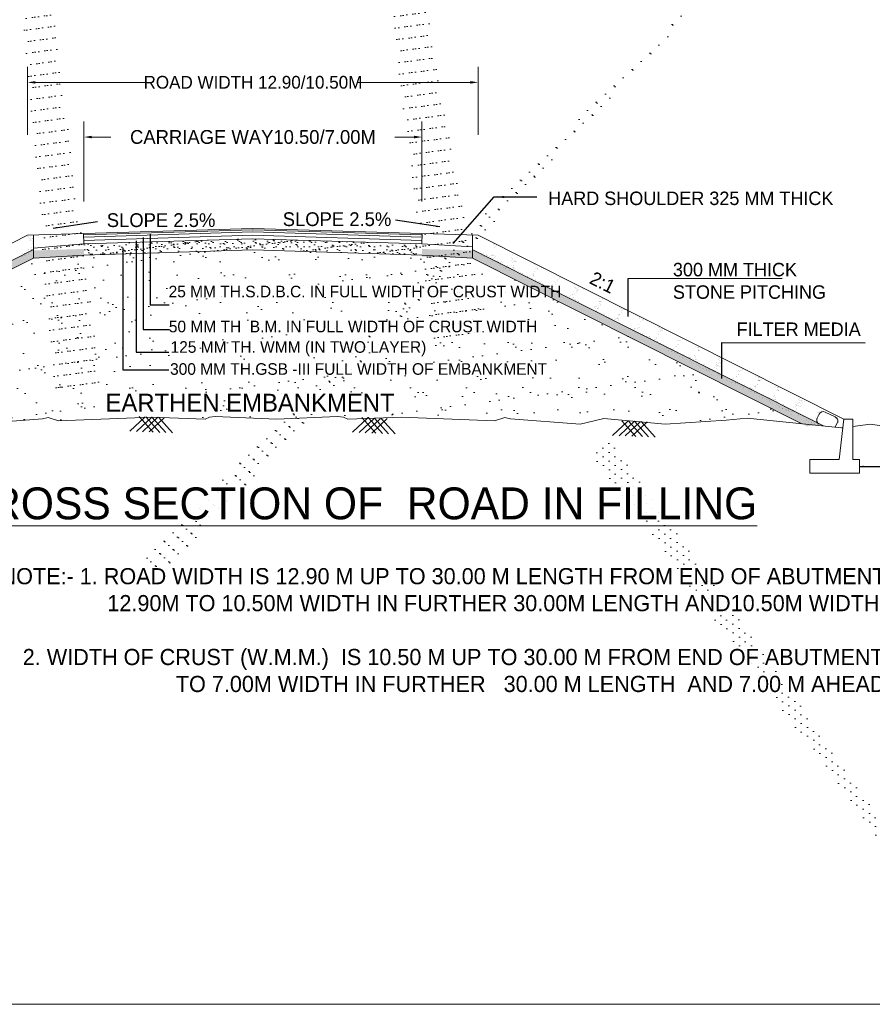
# Model space of a CAD drawing. Header units: millimetres. Extents: x -20950785 to 389010297, y -11535949 to 14056629.
# Tile 79 of 256: x 9732669 to 9786175, y -407810 to -346027. Entities that reach past the tile are written whole.
import ezdxf

# ---------------------------------------------------------------- set-up
doc = ezdxf.new("R2010")
doc.units = ezdxf.units.MM
doc.header["$LTSCALE"] = 60
doc.header["$MEASUREMENT"] = 0
doc.layers.add('CHNGE', color=7, linetype='Continuous')
doc.layers.add('TEXT', color=7, linetype='Continuous')
doc.dimstyles.new('ISO-25--------1', dxfattribs={"dimtxt": 252, "dimasz": 252, "dimexe": 300, "dimexo": 300, "dimgap": 0.02, "dimtad": 0, "dimtih": 1, "dimtoh": 1, "dimdec": 0, "dimlfac": 2, "dimdsep": 46, "dimtxsty": 'Standard', "dimcen": 150, "dimclrd": 1, "dimclre": 1, "dimclrt": 1, "dimadec": 0, "dimazin": 0, "dimtfac": 1, "dimtdec": 0, "dimtmove": 2, "dimatfit": 3, "dimfxl": 300, "dimarcsym": 0})
pattern_1 = [(37.5, (17175445.93, -51661404.1), (-17.8152437, 544.927847), [0, -429.873422, 0, -480.7794852, 0, -459.5686256]), (7.5, (17175445.9, -51661404.1), (500.513137, 798.135254), [0, -231.9053987, 0, -387.4517028, 0, -148.4760175]), (327.5, (17175098.07, -51661404.1), (880.7150124, 1.600445), [0, -141.405731, 0, -509.0606314, 0, -664.6069354]), (317.5, (17175098.1, -51661404.1), (850.16706, 248.21671), [0, -70.7028655, 0, -333.717525, 0, -381.7954735])]
pattern_2 = [(37.5, (16377569875.1, 28133512945.3), (-17.815243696, 544.9278469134), [0, -429.8734220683, 0, -480.779485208, 0, -459.5686255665]), (7.5, (16377569875.1, 28133512945.3), (500.51313723, 798.135254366), [0, -231.9053987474, 0, -387.451702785, 0, -148.4760174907]), (327.5, (16377569527.26, 28133512945.3), (880.7150124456, 1.600445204), [0, -141.4057309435, 0, -509.060631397, 0, -664.6069354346]), (317.5, (16377569527.26, 28133512945.3), (850.167059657, 248.216709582), [0, -70.702865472, 0, -333.717525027, 0, -381.7954735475])]

msp = doc.modelspace()

# ---------------------------------------------------------------- hatches: boundary and pattern name
at = {"linetype": 'Continuous', "lineweight": 9}
h = msp.add_hatch(dxfattribs=at)
h.set_pattern_fill('AR-SAND', scale=282.811462, style=0)
h.set_pattern_definition(pattern_2)
h.paths.add_polyline_path([(9733529.4, -359547.47), (9733529.4, -360990.45), (9736702.05, -360895.27), (9736702.05, -359452.29)])
h = msp.add_hatch(dxfattribs=at)
h.set_pattern_fill('AR-SAND', scale=282.811462, style=0)
h.set_pattern_definition(pattern_2)
h.paths.add_polyline_path([(9757912.91, -359452.29), (9757912.91, -360895.27), (9761085.56, -360990.45), (9761085.56, -359547.47)])
h = msp.add_hatch(dxfattribs=at)
h.set_pattern_fill('AR-SAND', scale=282.811462, style=0)
h.set_pattern_definition(pattern_1)
h.paths.add_polyline_path([(9736702.05, -360091.78), (9736702.05, -360795.64), (9747307.48, -360477.48), (9757912.91, -360795.64), (9757912.91, -360088.61), (9747307.48, -359770.45)])
h = msp.add_hatch(dxfattribs=at)
h.set_pattern_fill('AR-SAND', scale=282.811462, style=0)
h.set_pattern_definition(pattern_1)
h.paths.add_polyline_path([(9733529.4, -360990.45), (9736702.05, -360895.27), (9736702.05, -360414.28), (9733408.57, -360513.08), (9711678.69, -371437.35), (9712540.38, -371542.27)])
h = msp.add_hatch(dxfattribs=at)
h.set_pattern_fill('AR-SAND', scale=1131.245848, style=0)
h.set_pattern_definition([(37.5, (17175446, -51661404.1), (-71.260975, 2179.71139), [0, -1719.49369, 0, -1923.11794, 0, -1838.2745]), (7.5, (17175446, -51661404), (2002.05255, 3192.54102), [0, -927.621595, 0, -1549.80681, 0, -593.90407]), (327.5, (17174054.5, -51661404.1), (3522.86005, 6.40178), [0, -565.622924, 0, -2036.242526, 0, -2658.42774]), (317.5, (17174054.5, -51661404), (3400.66824, 992.86684), [0, -282.81146, 0, -1334.8701, 0, -1527.181894])])
h.paths.add_polyline_path([(9752623.6, -370930.58), (9752995.62, -370970.57), (9753253.57, -371099.35), (9756609.86, -370957.96), (9760101.31, -371095.59), (9760185.94, -371018.27), (9760250.63, -371101.47), (9762470.08, -371188.96), (9763105.62, -370998.59), (9763476.44, -371077.44), (9767835.88, -371399.99), (9769329.75, -371052.17), (9773167.44, -371399.99), (9776451.66, -371184.14), (9776477.89, -371160.17), (9776494.35, -371181.34), (9776997.42, -371148.28), (9778324.54, -371034.05), (9781761.62, -371384.94), (9761085.56, -360990.45), (9757912.91, -360895.27), (9757912.91, -360795.64), (9747307.48, -360477.48), (9736702.05, -360795.64), (9736702.05, -360895.27), (9733529.4, -360990.45), (9712540.38, -371542.27), (9713326.84, -371638.03), (9719243.08, -371034.05), (9720570.19, -371148.28), (9724400.18, -371399.99), (9728237.87, -371052.17), (9729731.74, -371399.99), (9734091.18, -371077.44), (9734461.99, -370998.59), (9735097.54, -371188.96), (9735709.5, -371164.83), (9735743.51, -371133.76), (9735765.94, -371162.61), (9740957.75, -370957.96), (9744314.04, -371099.35), (9744572, -370970.57), (9744944.01, -370930.58), (9748783.81, -371083.62)])
h.paths.add_polyline_path([(9742735.25, -367753.17), (9753071.22, -367753.17), (9753071.22, -368610.57), (9742735.25, -368610.57)], flags=24)
h.paths.add_polyline_path([(9741240.48, -361178.79), (9756044.35, -361178.79), (9756044.35, -362166.28), (9741240.48, -362166.28)], flags=24)
h.paths.add_polyline_path([(9741276.95, -362192.97), (9755339.02, -362192.97), (9755339.02, -363194.74), (9741276.95, -363194.74)], flags=24)
h.paths.add_polyline_path([(9741240.48, -363552.66), (9755024.43, -363552.66), (9755024.43, -364540.15), (9741240.48, -364540.15)], flags=24)
h.paths.add_polyline_path([(9741240.48, -364785.55), (9755431.01, -364785.55), (9755431.01, -365647.03), (9741240.48, -365647.03)], flags=24)
h = msp.add_hatch(dxfattribs=at)
h.set_pattern_fill('AR-SAND', scale=282.811462, style=0)
h.set_pattern_definition([(142.5, (2319169.03, -51661404.1), (17.8152437, 544.927847), [0, -429.873422, 0, -480.7794852, 0, -459.5686256]), (172.5, (2319169, -51661404.1), (-500.513137, 798.135254), [0, -231.9053987, 0, -387.4517028, 0, -148.4760175]), (212.5, (2319516.9, -51661404.1), (-880.7150124, 1.600445), [0, -141.405731, 0, -509.0606314, 0, -664.6069354]), (222.5, (2319516.9, -51661404.1), (-850.16706, 248.21671), [0, -70.7028655, 0, -333.717525, 0, -381.7954735])])
h.paths.add_polyline_path([(9761085.56, -360990.45), (9757912.91, -360895.27), (9757912.91, -360414.28), (9761206.39, -360513.08), (9782936.27, -371437.35), (9782074.58, -371542.27)])

# ---------------------------------------------------------------- linework, layer by layer
at = {"color": 7, "linetype": 'Continuous', "lineweight": 9}
for p, q in [((9733166.91, -353261), (9733166.91, -348977.49)), ((9761448.05, -353261), (9761448.05, -348977.49)), ((9733658.31, -349960.29), (9740794.58, -349960.29)), ((9760956.65, -349960.29), (9753820.38, -349960.29)), ((9736702.05, -357428.53), (9736702.05, -352408.87)), ((9757912.91, -357428.53), (9757912.91, -352408.87)), ((9737193.45, -353391.67), (9738397.02, -353391.67)), ((9757421.51, -353391.67), (9756217.93, -353391.67)), ((9710233.64, -371087.59), (9733166.91, -359558.34)), ((9733166.91, -359558.34), (9747307.48, -359134.12)), ((9733529.4, -360990.45), (9733529.4, -359547.47)), ((9736702.05, -360088.61), (9736682.98, -359452.86)), ((9736698.11, -359533.01), (9747303.54, -359214.85)), ((9736702.05, -359664.39), (9747307.48, -359346.23)), ((9736702.05, -359876.5), (9747307.48, -359558.34)), ((9761448.05, -359558.34), (9747307.48, -359134.12)), ((9747307.48, -359346.23), (9757912.91, -359664.39)), ((9747307.48, -359558.34), (9757912.91, -359876.5)), ((9747311.42, -359214.85), (9757916.85, -359533.01)), ((9757912.91, -360088.61), (9757931.98, -359452.86)), ((9761085.56, -360990.45), (9761085.56, -359547.47)), ((9784381.32, -371087.59), (9761448.05, -359558.34)), ((9733185.08, -359654.44), (9733185.08, -359654.44)), ((9733221.71, -359630.07), (9733221.71, -359630.07)), ((9733239.64, -359699.41), (9733239.64, -359699.41)), ((9733259.41, -359734.03), (9733259.41, -359734.03)), ((9733298.06, -359888.44), (9733298.06, -359888.44)), ((9733322.43, -359616.92), (9733322.43, -359616.92)), ((9733345.69, -359775.23), (9733345.69, -359775.23)), ((9733368.65, -359802.11), (9733368.65, -359802.11)), ((9733436.04, -359861.31), (9733436.04, -359861.31)), ((9733453.12, -359732.33), (9733453.12, -359732.33)), ((9733458.89, -360050.87), (9733458.89, -360050.87)), ((9733477.01, -359928.99), (9733477.01, -359928.99)), ((9733483.26, -359779.35), (9733483.26, -359779.35)), ((9733527.36, -359731.69), (9733527.36, -359731.69)), ((9733529.4, -360368.59), (9736702.05, -360088.61)), ((9733540, -360094.58), (9733540, -360094.58)), ((9736702.05, -360088.61), (9747307.48, -359770.45)), ((9747307.48, -359770.45), (9757912.91, -360088.61)), ((9761085.56, -360283.42), (9757912.91, -360088.61)), ((9761069.16, -359686.47), (9761069.16, -359686.47)), ((9761095.09, -359888.43), (9761095.09, -359888.43)), ((9762420.24, -360068.07), (9762420.24, -360068.07)), ((9762420.38, -360106.32), (9762420.38, -360106.32)), ((9762449.07, -360143.13), (9762449.07, -360143.13)), ((9762536.33, -360107.33), (9762536.33, -360107.33)), ((9711678.69, -371437.35), (9733499.69, -360467.27)), ((9732844.22, -360670.11), (9732844.22, -360670.11)), ((9732958.5, -360697.68), (9732958.5, -360697.68)), ((9733013.06, -360742.66), (9733013.06, -360742.66)), ((9733113.54, -360669.59), (9733113.54, -360669.59)), ((9733139.26, -360539.18), (9733139.26, -360539.18)), ((9733224.97, -360703), (9733224.97, -360703)), ((9733242.98, -360460.17), (9733242.98, -360460.17)), ((9733249.34, -360431.48), (9733249.34, -360431.48)), ((9733317.21, -360459.53), (9733317.21, -360459.53)), ((9733380.03, -360430.15), (9733380.03, -360430.15)), ((9733410.17, -360593.91), (9733410.17, -360593.91)), ((9733419.25, -360444.45), (9733419.25, -360444.45)), ((9733433.16, -360458.51), (9733433.16, -360458.51)), ((9733434.53, -360322.39), (9733434.53, -360322.39)), ((9733442.21, -360471.33), (9733442.21, -360471.33)), ((9733506.24, -360226.68), (9733506.24, -360226.68)), ((9733529.4, -360990.45), (9736702.05, -360795.64)), ((9736702.05, -360795.64), (9747307.48, -360477.48)), ((9747307.48, -360477.48), (9757912.91, -360795.64)), ((9761085.56, -360990.45), (9757912.91, -360795.64)), ((9761063.53, -360430.97), (9761063.53, -360430.97)), ((9761074.08, -360419.36), (9761074.08, -360419.36)), ((9761080.4, -360556.54), (9761080.4, -360556.54)), ((9761089.31, -360284.08), (9761089.31, -360284.08)), ((9761089.6, -360407.09), (9761089.6, -360407.09)), ((9783104.75, -371522.06), (9761115.27, -360467.27)), ((9761656.45, -360697.68), (9761656.45, -360697.68)), ((9761770.74, -360670.11), (9761770.74, -360670.11)), ((9761955.93, -360779.2), (9761955.93, -360779.2)), ((9762279.84, -360798.81), (9762279.84, -360798.81)), ((9762336.69, -360746.31), (9762336.69, -360746.31)), ((9762473.15, -360312.36), (9762473.15, -360312.36)), ((9762546.44, -360271.54), (9762546.44, -360271.54)), ((9762601, -360226.57), (9762601, -360226.57)), ((9762853.91, -360279.47), (9762853.91, -360279.47)), ((9763585.53, -360777.42), (9763585.53, -360777.42)), ((9712540.38, -371542.27), (9733529.4, -360990.45)), ((9732752.23, -360827.46), (9732752.23, -360827.46)), ((9732772.29, -360851.68), (9732772.29, -360851.68)), ((9732800.48, -360886.13), (9732800.48, -360886.13)), ((9732823.44, -360913.01), (9732823.44, -360913.01)), ((9732945.95, -360825.77), (9732945.95, -360825.77)), ((9733026.98, -360819.62), (9733026.98, -360819.62)), ((9781761.62, -371384.94), (9761085.56, -360990.45)), ((9761669.01, -360825.77), (9761669.01, -360825.77)), ((9761791.52, -360913.01), (9761791.52, -360913.01)), ((9761814.48, -360886.13), (9761814.48, -360886.13)), ((9761842.67, -360851.68), (9761842.67, -360851.68)), ((9761862.73, -360827.46), (9761862.73, -360827.46)), ((9761978.67, -360828.47), (9761978.67, -360828.47)), ((9762023.43, -361010.18), (9762023.43, -361010.18)), ((9762052.91, -360829.12), (9762052.91, -360829.12)), ((9762153.92, -360895.82), (9762153.92, -360895.82)), ((9762228.56, -360984.39), (9762228.56, -360984.39)), ((9762246.63, -360830.81), (9762246.63, -360830.81)), ((9762251.52, -360957.51), (9762251.52, -360957.51)), ((9762349.93, -361194.71), (9762349.93, -361194.71)), ((9762361.05, -361017.83), (9762361.05, -361017.83)), ((9762362.58, -360831.82), (9762362.58, -360831.82)), ((9762375.5, -360812.35), (9762375.5, -360812.35)), ((9762406.04, -361002.28), (9762406.04, -361002.28)), ((9762436.81, -360832.47), (9762436.81, -360832.47)), ((9762460.6, -360957.31), (9762460.6, -360957.31)), ((9762521.88, -360855.4), (9762521.88, -360855.4)), ((9762543.65, -361196.4), (9762543.65, -361196.4)), ((9762546.24, -361126.92), (9762546.24, -361126.92)), ((9762557.24, -361182.65), (9762557.24, -361182.65)), ((9762646.81, -361111.31), (9762646.81, -361111.31)), ((9762659.6, -361197.41), (9762659.6, -361197.41)), ((9762733.84, -361198.06), (9762733.84, -361198.06)), ((9762744.23, -361243.54), (9762744.23, -361243.54)), ((9762773.02, -361314.79), (9762773.02, -361314.79)), ((9762827.57, -361269.81), (9762827.57, -361269.81)), ((9762847.34, -361426.07), (9762847.34, -361426.07)), ((9762870.3, -361399.19), (9762870.3, -361399.19)), ((9762927.55, -361199.75), (9762927.55, -361199.75)), ((9762951.36, -361365.55), (9762951.36, -361365.55)), ((9762994.28, -361254.03), (9762994.28, -361254.03)), ((9763013.79, -361423.82), (9763013.79, -361423.82)), ((9763554.59, -360960.23), (9763554.59, -360960.23)), ((9763563.33, -361140.2), (9763563.33, -361140.2)), ((9763569.89, -361097.82), (9763569.89, -361097.82)), ((9763578.17, -361042.26), (9763578.17, -361042.26)), ((9763596.43, -361287.66), (9763596.43, -361287.66)), ((9763660.93, -361223.41), (9763660.93, -361223.41)), ((9763693.55, -361168.83), (9763693.55, -361168.83)), ((9763727.06, -361180.1), (9763727.06, -361180.1)), ((9763767.59, -361176.69), (9763767.59, -361176.69)), ((9763793.59, -361172.09), (9763793.59, -361172.09)), ((9763829.67, -361210.53), (9763829.67, -361210.53)), ((9764983.38, -361369.95), (9764983.38, -361369.95)), ((9763030.86, -361563.66), (9763030.86, -361563.66)), ((9763136.56, -361474.64), (9763136.56, -361474.64)), ((9763139.99, -361627.29), (9763139.99, -361627.29)), ((9763176.01, -361624.33), (9763176.01, -361624.33)), ((9763194.55, -361582.31), (9763194.55, -361582.31)), ((9763224.58, -361565.35), (9763224.58, -361565.35)), ((9763284.38, -361497.45), (9763284.38, -361497.45)), ((9763307.34, -361470.56), (9763307.34, -361470.56)), ((9763334.54, -361591.26), (9763334.54, -361591.26)), ((9763340.53, -361566.36), (9763340.53, -361566.36)), ((9763380.76, -361736.32), (9763380.76, -361736.32)), ((9763414.76, -361567.01), (9763414.76, -361567.01)), ((9763517.31, -361441.75), (9763517.31, -361441.75)), ((9763541.67, -361713.27), (9763541.67, -361713.27)), ((9763577.16, -361574.42), (9763577.16, -361574.42)), ((9763613.05, -361695.71), (9763613.05, -361695.71)), ((9763627.82, -361473.24), (9763627.82, -361473.24)), ((9763628.81, -361435.93), (9763628.81, -361435.93)), ((9763632.23, -361547.74), (9763632.23, -361547.74)), ((9763670.14, -361581.19), (9763670.14, -361581.19)), ((9763676.64, -361667.59), (9763676.64, -361667.59)), ((9763697.23, -361650.31), (9763697.23, -361650.31)), ((9763746.58, -361700), (9763746.58, -361700)), ((9763968.41, -361826.64), (9763968.41, -361826.64)), ((9764073.82, -361886.96), (9764073.82, -361886.96)), ((9764191.89, -361948.46), (9764191.89, -361948.46)), ((9764253.97, -361982.3), (9764253.97, -361982.3)), ((9764908.13, -361977.01), (9764908.13, -361977.01)), ((9764941.64, -361988.28), (9764941.64, -361988.28)), ((9764984.34, -361839.94), (9764984.34, -361839.94)), ((9765063.96, -361613.1), (9765063.96, -361613.1)), ((9765109.92, -361546.27), (9765109.92, -361546.27)), ((9765152.23, -361654.23), (9765152.23, -361654.23)), ((9765155.94, -361710.94), (9765155.94, -361710.94)), ((9765183.9, -361670.24), (9765183.9, -361670.24)), ((9765398.77, -361587.04), (9765398.77, -361587.04)), ((9765547.83, -361668.81), (9765547.83, -361668.81)), ((9764545.74, -362141.34), (9764545.74, -362141.34)), ((9764555.34, -362120.74), (9764555.34, -362120.74)), ((9764638.16, -362171.26), (9764638.16, -362171.26)), ((9764769.22, -362263.17), (9764769.22, -362263.17)), ((9764846.65, -362274.57), (9764846.65, -362274.57)), ((9764880.99, -362047.37), (9764880.99, -362047.37)), ((9764910.92, -362070.17), (9764910.92, -362070.17)), ((9764923.84, -362066.2), (9764923.84, -362066.2)), ((9764950.94, -362135.32), (9764950.94, -362135.32)), ((9765021.64, -362315.68), (9765021.64, -362315.68)), ((9765053.55, -362388.36), (9765053.55, -362388.36)), ((9765219.39, -362481.27), (9765219.39, -362481.27)), ((9765264.25, -362476.98), (9765264.25, -362476.98)), ((9765377.54, -362534.48), (9765377.54, -362534.48)), ((9765472.74, -362580.29), (9765472.74, -362580.29)), ((9765530.25, -362618.58), (9765530.25, -362618.58)), ((9766133.17, -362658.8), (9766133.17, -362658.8)), ((9766240.33, -362425.21), (9766240.33, -362425.21)), ((9766267.26, -362509.51), (9766267.26, -362509.51)), ((9766309.58, -362617.46), (9766309.58, -362617.46)), ((9766408.12, -362322.38), (9766408.12, -362322.38)), ((9766442.11, -362364.34), (9766442.11, -362364.34)), ((9766537.97, -362205.49), (9766537.97, -362205.49)), ((9766565.06, -362274.61), (9766565.06, -362274.61)), ((9765679.64, -362694.08), (9765679.64, -362694.08)), ((9765890.34, -362782.7), (9765890.34, -362782.7)), ((9765968.17, -362741.12), (9765968.17, -362741.12)), ((9766038.87, -362921.48), (9766038.87, -362921.48)), ((9766065.59, -362699.58), (9766065.59, -362699.58)), ((9766098.83, -362886), (9766098.83, -362886)), ((9766122.71, -362785.18), (9766122.71, -362785.18)), ((9766156.22, -362796.46), (9766156.22, -362796.46)), ((9766305.73, -362999.79), (9766305.73, -362999.79)), ((9767385.35, -363270.24), (9767385.35, -363270.24)), ((9767417.47, -363057.71), (9767417.47, -363057.71)), ((9767454.91, -363233.39), (9767454.91, -363233.39)), ((9767512.88, -362703.33), (9767512.88, -362703.33)), ((9767516.23, -362854.48), (9767516.23, -362854.48)), ((9767549.74, -362865.75), (9767549.74, -362865.75)), ((9767555.2, -362811.29), (9767555.2, -362811.29)), ((9767582.29, -362880.4), (9767582.29, -362880.4)), ((9767596.77, -362993.75), (9767596.77, -362993.75)), ((9767628.18, -363146.34), (9767628.18, -363146.34)), ((9767652.99, -363060.77), (9767652.99, -363060.77)), ((9767658.85, -363027.59), (9767658.85, -363027.59)), ((9767660.3, -362933.81), (9767660.3, -362933.81)), ((9767730.67, -362926.63), (9767730.67, -362926.63)), ((9767738.47, -362800.75), (9767738.47, -362800.75)), ((9767961.96, -362922.58), (9767961.96, -362922.58)), ((9768024.04, -362956.42), (9768024.04, -362956.42)), ((9766985.4, -363346.91), (9766985.4, -363346.91)), ((9767142.52, -363394.14), (9767142.52, -363394.14)), ((9767179.14, -363540.15), (9767179.14, -363540.15)), ((9767220.26, -363329), (9767220.26, -363329)), ((9767337.29, -363593.36), (9767337.29, -363593.36)), ((9767351.01, -363497.44), (9767351.01, -363497.44)), ((9767353.9, -363292.38), (9767353.9, -363292.38)), ((9767370.79, -363604.63), (9767370.79, -363604.63)), ((9767424.6, -363472.74), (9767424.6, -363472.74)), ((9767443.74, -363450.82), (9767443.74, -363450.82)), ((9767466.92, -363580.7), (9767466.92, -363580.7)), ((9767494.01, -363649.81), (9767494.01, -363649.81)), ((9767551.73, -363665.51), (9767551.73, -363665.51)), ((9767557.91, -363611.23), (9767557.91, -363611.23)), ((9767709.87, -363718.71), (9767709.87, -363718.71)), ((9767743.38, -363729.99), (9767743.38, -363729.99)), ((9767768.61, -363699.85), (9767768.61, -363699.85)), ((9768893.02, -363299.03), (9768893.02, -363299.03)), ((9768955.09, -363332.87), (9768955.09, -363332.87)), ((9769023.38, -363730.9), (9769023.38, -363730.9)), ((9769023.95, -363728.31), (9769023.95, -363728.31)), ((9769059.31, -363493.21), (9769059.31, -363493.21)), ((9769066.27, -363836.27), (9769066.27, -363836.27)), ((9769084.54, -363724.41), (9769084.54, -363724.41)), ((9769105.17, -363684.92), (9769105.17, -363684.92)), ((9769118.04, -363735.68), (9769118.04, -363735.68)), ((9769167.24, -363718.76), (9769167.24, -363718.76)), ((9769246.86, -363491.92), (9769246.86, -363491.92)), ((9769266.21, -363607), (9769266.21, -363607)), ((9768728.65, -364020.16), (9768728.65, -364020.16)), ((9768748.43, -364067.32), (9768748.43, -364067.32)), ((9768795.56, -364140.29), (9768795.56, -364140.29)), ((9768808.77, -364031.17), (9768808.77, -364031.17)), ((9768837.88, -364248.24), (9768837.88, -364248.24)), ((9768842.28, -364042.44), (9768842.28, -364042.44)), ((9768864.97, -364317.36), (9768864.97, -364317.36)), ((9768952.13, -364141.98), (9768952.13, -364141.98)), ((9768956.92, -364170.63), (9768956.92, -364170.63)), ((9768991.26, -363943.42), (9768991.26, -363943.42)), ((9769014.21, -364175.82), (9769014.21, -364175.82)), ((9769023.21, -364103.32), (9769023.21, -364103.32)), ((9769093.36, -363905.39), (9769093.36, -363905.39)), ((9769093.83, -363948.98), (9769093.83, -363948.98)), ((9769304.18, -364443.19), (9769304.18, -364443.19)), ((9770311.89, -364030.09), (9770311.89, -364030.09)), ((9770338.98, -364099.21), (9770338.98, -364099.21)), ((9770401.53, -364121.34), (9770401.53, -364121.34)), ((9770409.68, -364279.58), (9770409.68, -364279.58)), ((9770416.73, -364172.61), (9770416.73, -364172.61)), ((9770452, -364387.53), (9770452, -364387.53)), ((9770518.39, -364218.43), (9770518.39, -364218.43)), ((9770574.88, -364225.82), (9770574.88, -364225.82)), ((9770608.39, -364237.09), (9770608.39, -364237.09)), ((9770625.01, -364243.16), (9770625.01, -364243.16)), ((9769340.18, -364600.24), (9769340.18, -364600.24)), ((9769346.49, -364551.14), (9769346.49, -364551.14)), ((9769492.62, -364660.79), (9769492.62, -364660.79)), ((9769650.76, -364713.99), (9769650.76, -364713.99)), ((9769684.27, -364725.27), (9769684.27, -364725.27)), ((9769757.78, -364802.66), (9769757.78, -364802.66)), ((9769812.79, -364746.08), (9769812.79, -364746.08)), ((9769855.11, -364854.04), (9769855.11, -364854.04)), ((9769865.2, -364786.14), (9769865.2, -364786.14)), ((9769966.27, -364905.96), (9769966.27, -364905.96)), ((9770023.35, -364839.35), (9770023.35, -364839.35)), ((9770056.86, -364850.62), (9770056.86, -364850.62)), ((9770106.8, -364771.4), (9770106.8, -364771.4)), ((9770168.88, -364805.24), (9770168.88, -364805.24)), ((9770173.17, -365019.75), (9770173.17, -365019.75)), ((9770181.29, -364691.55), (9770181.29, -364691.55)), ((9770209.1, -364782.06), (9770209.1, -364782.06)), ((9770223.61, -364799.5), (9770223.61, -364799.5)), ((9770237.79, -364911.49), (9770237.79, -364911.49)), ((9770243.44, -364554.86), (9770243.44, -364554.86)), ((9770248.5, -364578.4), (9770248.5, -364578.4)), ((9770250.7, -364868.62), (9770250.7, -364868.62)), ((9770299.12, -364532.59), (9770299.12, -364532.59)), ((9770321.41, -365048.98), (9770321.41, -365048.98)), ((9770332.62, -364543.86), (9770332.62, -364543.86)), ((9770383.87, -365108.37), (9770383.87, -365108.37)), ((9771556.2, -364750.75), (9771556.2, -364750.75)), ((9771563.67, -364716.08), (9771563.67, -364716.08)), ((9771631.31, -364980.79), (9771631.31, -364980.79)), ((9771770.57, -364829.87), (9771770.57, -364829.87)), ((9771779.68, -364872.57), (9771779.68, -364872.57)), ((9771795.42, -364830.84), (9771795.42, -364830.84)), ((9771981.27, -364918.49), (9771981.27, -364918.49)), ((9770592.36, -365211.68), (9770592.36, -365211.68)), ((9770830.02, -365351.88), (9770830.02, -365351.88)), ((9771009.96, -365414.09), (9771009.96, -365414.09)), ((9771218.45, -365517.4), (9771218.45, -365517.4)), ((9771240.84, -365405.3), (9771240.84, -365405.3)), ((9771261.46, -365400.82), (9771261.46, -365400.82)), ((9771267.94, -365474.42), (9771267.94, -365474.42)), ((9771323.54, -365434.66), (9771323.54, -365434.66)), ((9771338.64, -365654.78), (9771338.64, -365654.78)), ((9771425.35, -365631.19), (9771425.35, -365631.19)), ((9771452.37, -365719.67), (9771452.37, -365719.67)), ((9771461.28, -365393.5), (9771461.28, -365393.5)), ((9771495.62, -365166.29), (9771495.62, -365166.29)), ((9771513.69, -365340.76), (9771513.69, -365340.76)), ((9771547.2, -365352.03), (9771547.2, -365352.03)), ((9771749.46, -365708.2), (9771749.46, -365708.2)), ((9772664.96, -365728.1), (9772664.96, -365728.1)), ((9772749.07, -365356.85), (9772749.07, -365356.85)), ((9772779.92, -365565.21), (9772779.92, -365565.21)), ((9772812.65, -365436.63), (9772812.65, -365436.63)), ((9772815.85, -365327.52), (9772815.85, -365327.52)), ((9772854.96, -365544.59), (9772854.96, -365544.59)), ((9772882.06, -365613.71), (9772882.06, -365613.71)), ((9772907.22, -365410.06), (9772907.22, -365410.06)), ((9772934.35, -365501.99), (9772934.35, -365501.99)), ((9772940.72, -365421.33), (9772940.72, -365421.33)), ((9772996.43, -365535.83), (9772996.43, -365535.83)), ((9773022.75, -365441.31), (9773022.75, -365441.31)), ((9773121.66, -365482.21), (9773121.66, -365482.21)), ((9771610.51, -365772.88), (9771610.51, -365772.88)), ((9771644.02, -365784.15), (9771644.02, -365784.15)), ((9771776.55, -365777.32), (9771776.55, -365777.32)), ((9771824.95, -365845.02), (9771824.95, -365845.02)), ((9771844.54, -365823.11), (9771844.54, -365823.11)), ((9771983.1, -365898.23), (9771983.1, -365898.23)), ((9772016.61, -365909.5), (9772016.61, -365909.5)), ((9772051.44, -365936.9), (9772051.44, -365936.9)), ((9772192.65, -365908.41), (9772192.65, -365908.41)), ((9772197.54, -365970.38), (9772197.54, -365970.38)), ((9772215.76, -365903.14), (9772215.76, -365903.14)), ((9772258.07, -366011.1), (9772258.07, -366011.1)), ((9772262.14, -366025.53), (9772262.14, -366025.53)), ((9772285.17, -366080.21), (9772285.17, -366080.21)), ((9772470.63, -366128.83), (9772470.63, -366128.83)), ((9772478.21, -366064.07), (9772478.21, -366064.07)), ((9772570.12, -366095.73), (9772570.12, -366095.73)), ((9772626.58, -365956.56), (9772626.58, -365956.56)), ((9772653.67, -366025.68), (9772653.67, -366025.68)), ((9772677.53, -366242.62), (9772677.53, -366242.62)), ((9772724.37, -366206.04), (9772724.37, -366206.04)), ((9772747.8, -365777.73), (9772747.8, -365777.73)), ((9772766.69, -366314), (9772766.69, -366314)), ((9772888.23, -366331.24), (9772888.23, -366331.24)), ((9773963.65, -366165.03), (9773963.65, -366165.03)), ((9774032.1, -366176.64), (9774032.1, -366176.64)), ((9774089.01, -366131.41), (9774089.01, -366131.41)), ((9774151.09, -366165.24), (9774151.09, -366165.24)), ((9774240.7, -366095.85), (9774240.7, -366095.85)), ((9772793.78, -366383.11), (9772793.78, -366383.11)), ((9773096.72, -366434.55), (9773096.72, -366434.55)), ((9773275.3, -366616.89), (9773275.3, -366616.89)), ((9773302.4, -366686.01), (9773302.4, -366686.01)), ((9773412.12, -366778.55), (9773412.12, -366778.55)), ((9773514.32, -366636.96), (9773514.32, -366636.96)), ((9773570.26, -366831.76), (9773570.26, -366831.76)), ((9773570.8, -366659.65), (9773570.8, -366659.65)), ((9773603.77, -366843.04), (9773603.77, -366843.04)), ((9773632.87, -366693.49), (9773632.87, -366693.49)), ((9773670.9, -366631.48), (9773670.9, -366631.48)), ((9773722.81, -366740.27), (9773722.81, -366740.27)), ((9773741.6, -366811.84), (9773741.6, -366811.84)), ((9773846.03, -366525), (9773846.03, -366525)), ((9773879.54, -366536.27), (9773879.54, -366536.27)), ((9773924.64, -366852.53), (9773924.64, -366852.53)), ((9773929.71, -366854.06), (9773929.71, -366854.06)), ((9773969.99, -366399.87), (9773969.99, -366399.87)), ((9773999.98, -366389.16), (9773999.98, -366389.16)), ((9775081.41, -366541.09), (9775081.41, -366541.09)), ((9775215.61, -366593.69), (9775215.61, -366593.69)), ((9775239.55, -366594.3), (9775239.55, -366594.3)), ((9775243.68, -366760.82), (9775243.68, -366760.82)), ((9775257.93, -366701.65), (9775257.93, -366701.65)), ((9775273.06, -366605.57), (9775273.06, -366605.57)), ((9775284.28, -366788.08), (9775284.28, -366788.08)), ((9775285.02, -366770.76), (9775285.02, -366770.76)), ((9775305.76, -366794.66), (9775305.76, -366794.66))]:
    msp.add_line(p, q, dxfattribs=at)
at = {"color": 7, "linetype": 'Continuous', "lineweight": 9, "ltscale": 20}
msp.add_lwpolyline([(9694227.9, -252250.38), (9953877.37, -252250.38), (9953877.37, -407809.88), (9694227.9, -407809.88)], close=True, dxfattribs=at)
at = {"color": 7, "linetype": 'Continuous', "lineweight": 9}
for points in [[(9733658.31, -349878.39), (9733658.31, -350042.19), (9733166.91, -349960.29)], [(9760956.65, -349878.39), (9760956.65, -350042.19), (9761448.05, -349960.29)], [(9737193.45, -353309.77), (9737193.45, -353473.57), (9736702.05, -353391.67)], [(9757421.51, -353309.77), (9757421.51, -353473.57), (9757912.91, -353391.67)]]:
    msp.add_solid(points, dxfattribs=at)
at = {"layer": 'CHNGE', "color": 7, "linetype": 'Continuous', "lineweight": 9}
for p, q in [((9773783.92, -366919.79), (9773783.92, -366919.79)), ((9773784.7, -366903.91), (9773784.7, -366903.91)), ((9773942.85, -366957.12), (9773942.85, -366957.12)), ((9773976.36, -366968.39), (9773976.36, -366968.39)), ((9773811.01, -366988.91), (9773811.01, -366988.91)), ((9774106.07, -367169.88), (9774106.07, -367169.88)), ((9774157.29, -367029.26), (9774157.29, -367029.26)), ((9774210.21, -367008.19), (9774210.21, -367008.19)), ((9774250.22, -367114.74), (9774250.22, -367114.74)), ((9774292.53, -367222.69), (9774292.53, -367222.69)), ((9774312.97, -367283.67), (9774312.97, -367283.67)), ((9774315.44, -367082.47), (9774315.44, -367082.47)), ((9774348.9, -367045.98), (9774348.9, -367045.98)), ((9774348.94, -367093.74), (9774348.94, -367093.74)), ((9774501.98, -367167.24), (9774501.98, -367167.24)), ((9774523.68, -367372.3), (9774523.68, -367372.3)), ((9774688.13, -367237.27), (9774688.13, -367237.27)), ((9774721.53, -367219.1), (9774721.53, -367219.1)), ((9774725.46, -367289.06), (9774725.46, -367289.06)), ((9774732.16, -367475.6), (9774732.16, -367475.6)), ((9774758.83, -367417.64), (9774758.83, -367417.64)), ((9774766.5, -367248.4), (9774766.5, -367248.4)), ((9774787.54, -367322.9), (9774787.54, -367322.9)), ((9774801.15, -367525.59), (9774801.15, -367525.59)), ((9774902.46, -367279.97), (9774902.46, -367279.97)), ((9774939.06, -367589.39), (9774939.06, -367589.39)), ((9774974.99, -367351.7), (9774974.99, -367351.7)), ((9775009.33, -367124.5), (9775009.33, -367124.5)), ((9775029.54, -367113.62), (9775029.54, -367113.62)), ((9775056.63, -367182.74), (9775056.63, -367182.74)), ((9775060.61, -367333.18), (9775060.61, -367333.18)), ((9775079.31, -367481.95), (9775079.31, -367481.95)), ((9775090.64, -367217.88), (9775090.64, -367217.88)), ((9775094.11, -367344.45), (9775094.11, -367344.45)), ((9775127.33, -367363.1), (9775127.33, -367363.1)), ((9775169.65, -367471.05), (9775169.65, -367471.05)), ((9775181.89, -367465.49), (9775181.89, -367465.49)), ((9775196.75, -367540.17), (9775196.75, -367540.17)), ((9775302.79, -367603.77), (9775302.79, -367603.77)), ((9776372.96, -367556.92), (9776372.96, -367556.92)), ((9776528.92, -367323.87), (9776528.92, -367323.87)), ((9776559.77, -367532.23), (9776559.77, -367532.23)), ((9776592.5, -367403.66), (9776592.5, -367403.66)), ((9776595.7, -367294.54), (9776595.7, -367294.54)), ((9776634.82, -367511.61), (9776634.82, -367511.61)), ((9776661.91, -367580.73), (9776661.91, -367580.73)), ((9776687.07, -367377.08), (9776687.07, -367377.08)), ((9776714.2, -367469.01), (9776714.2, -367469.01)), ((9776720.58, -367388.35), (9776720.58, -367388.35)), ((9776776.28, -367502.85), (9776776.28, -367502.85)), ((9776802.6, -367408.33), (9776802.6, -367408.33)), ((9776901.51, -367449.23), (9776901.51, -367449.23)), ((9775149.77, -367678.02), (9775149.77, -367678.02)), ((9775267.45, -367720.53), (9775267.45, -367720.53)), ((9775358.25, -367781.32), (9775358.25, -367781.32)), ((9775371.87, -367837.44), (9775371.87, -367837.44)), ((9775530.01, -367890.65), (9775530.01, -367890.65)), ((9775563.52, -367901.92), (9775563.52, -367901.92)), ((9775565.15, -367895.11), (9775565.15, -367895.11)), ((9775601.08, -367657.42), (9775601.08, -367657.42)), ((9775635.95, -367666), (9775635.95, -367666)), ((9775656.64, -367796.66), (9775656.64, -367796.66)), ((9775678.27, -367773.95), (9775678.27, -367773.95)), ((9775705.36, -367843.07), (9775705.36, -367843.07)), ((9775744.45, -367962.79), (9775744.45, -367962.79)), ((9775775.86, -367983.73), (9775775.86, -367983.73)), ((9775776.06, -368023.43), (9775776.06, -368023.43)), ((9775880.13, -367918.48), (9775880.13, -367918.48)), ((9775902.6, -368016), (9775902.6, -368016)), ((9775936.11, -368027.27), (9775936.11, -368027.27)), ((9775942.21, -367952.32), (9775942.21, -367952.32)), ((9775984.34, -368087.04), (9775984.34, -368087.04)), ((9776117.04, -368088.15), (9776117.04, -368088.15)), ((9776144.57, -367968.9), (9776144.57, -367968.9)), ((9776186.88, -368076.85), (9776186.88, -368076.85)), ((9776245.31, -367847.3), (9776245.31, -367847.3)), ((9776250.48, -368095.85), (9776250.48, -368095.85)), ((9776258.06, -368031.09), (9776258.06, -368031.09)), ((9776349.98, -368062.75), (9776349.98, -368062.75)), ((9776387.01, -367654.3), (9776387.01, -367654.3)), ((9776392.8, -367781.38), (9776392.8, -367781.38)), ((9776406.43, -367923.58), (9776406.43, -367923.58)), ((9776415.27, -367664.88), (9776415.27, -367664.88)), ((9776433.52, -367992.7), (9776433.52, -367992.7)), ((9776442.37, -367734), (9776442.37, -367734)), ((9776444.81, -367695.12), (9776444.81, -367695.12)), ((9776457.38, -368209.64), (9776457.38, -368209.64)), ((9776504.22, -368173.06), (9776504.22, -368173.06)), ((9776504.34, -367612.03), (9776504.34, -367612.03)), ((9776527.65, -367744.75), (9776527.65, -367744.75)), ((9776610.49, -367776.12), (9776610.49, -367776.12)), ((9776672.57, -367809.96), (9776672.57, -367809.96)), ((9776712.82, -367715.34), (9776712.82, -367715.34)), ((9777757.57, -368061.83), (9777757.57, -368061.83)), ((9777826.02, -368073.44), (9777826.02, -368073.44)), ((9777882.93, -368028.2), (9777882.93, -368028.2)), ((9777945.01, -368062.04), (9777945.01, -368062.04)), ((9778034.62, -367992.65), (9778034.62, -367992.65)), ((9776092.28, -368304.36), (9776092.28, -368304.36)), ((9776546.54, -368281.02), (9776546.54, -368281.02)), ((9776573.64, -368350.14), (9776573.64, -368350.14)), ((9776668.09, -368298.27), (9776668.09, -368298.27)), ((9776876.57, -368401.57), (9776876.57, -368401.57)), ((9777055.16, -368583.92), (9777055.16, -368583.92)), ((9777082.25, -368653.03), (9777082.25, -368653.03)), ((9777191.97, -368745.58), (9777191.97, -368745.58)), ((9777294.18, -368603.99), (9777294.18, -368603.99)), ((9777350.12, -368798.78), (9777350.12, -368798.78)), ((9777350.65, -368626.67), (9777350.65, -368626.67)), ((9777383.62, -368810.06), (9777383.62, -368810.06)), ((9777426.8, -368590.28), (9777426.8, -368590.28)), ((9777464.82, -368528.27), (9777464.82, -368528.27)), ((9777516.73, -368637.07), (9777516.73, -368637.07)), ((9777535.52, -368708.64), (9777535.52, -368708.64)), ((9777577.84, -368816.59), (9777577.84, -368816.59)), ((9777578.62, -368800.71), (9777578.62, -368800.71)), ((9777639.95, -368421.8), (9777639.95, -368421.8)), ((9777673.46, -368433.07), (9777673.46, -368433.07)), ((9777718.57, -368749.33), (9777718.57, -368749.33)), ((9777723.63, -368750.86), (9777723.63, -368750.86)), ((9777763.91, -368296.66), (9777763.91, -368296.66)), ((9777793.9, -368285.96), (9777793.9, -368285.96)), ((9778875.33, -368437.89), (9778875.33, -368437.89)), ((9778955.58, -368682.95), (9778955.58, -368682.95)), ((9779009.53, -368490.49), (9779009.53, -368490.49)), ((9779024.03, -368694.56), (9779024.03, -368694.56)), ((9779033.48, -368491.09), (9779033.48, -368491.09)), ((9779037.6, -368657.62), (9779037.6, -368657.62)), ((9779051.85, -368598.44), (9779051.85, -368598.44)), ((9779066.98, -368502.37), (9779066.98, -368502.37)), ((9779078.2, -368684.87), (9779078.2, -368684.87)), ((9779078.94, -368667.56), (9779078.94, -368667.56)), ((9779080.95, -368649.33), (9779080.95, -368649.33)), ((9779099.68, -368691.46), (9779099.68, -368691.46)), ((9779143.03, -368683.17), (9779143.03, -368683.17)), ((9779232.63, -368613.77), (9779232.63, -368613.77)), ((9777604.93, -368885.71), (9777604.93, -368885.71)), ((9777736.77, -368853.91), (9777736.77, -368853.91)), ((9777770.28, -368865.19), (9777770.28, -368865.19)), ((9777899.99, -369066.68), (9777899.99, -369066.68)), ((9777951.21, -368926.06), (9777951.21, -368926.06)), ((9778004.13, -368904.99), (9778004.13, -368904.99)), ((9778044.14, -369011.54), (9778044.14, -369011.54)), ((9778086.46, -369119.49), (9778086.46, -369119.49)), ((9778106.89, -369180.47), (9778106.89, -369180.47)), ((9778109.36, -368979.27), (9778109.36, -368979.27)), ((9778142.82, -368942.78), (9778142.82, -368942.78)), ((9778142.86, -368990.54), (9778142.86, -368990.54)), ((9778295.9, -369064.04), (9778295.9, -369064.04)), ((9778404.05, -369296.48), (9778404.05, -369296.48)), ((9778482.05, -369134.07), (9778482.05, -369134.07)), ((9778506.26, -369154.89), (9778506.26, -369154.89)), ((9778515.45, -369115.89), (9778515.45, -369115.89)), ((9778560.43, -369145.2), (9778560.43, -369145.2)), ((9778562.2, -369349.68), (9778562.2, -369349.68)), ((9778562.73, -369177.57), (9778562.73, -369177.57)), ((9778595.7, -369360.96), (9778595.7, -369360.96)), ((9778624.81, -369211.41), (9778624.81, -369211.41)), ((9778662.83, -369149.4), (9778662.83, -369149.4)), ((9778714.74, -369258.19), (9778714.74, -369258.19)), ((9778733.54, -369329.76), (9778733.54, -369329.76)), ((9778775.85, -369437.72), (9778775.85, -369437.72)), ((9778776.64, -369421.83), (9778776.64, -369421.83)), ((9778803.25, -369021.3), (9778803.25, -369021.3)), ((9778823.46, -369010.42), (9778823.46, -369010.42)), ((9778837.96, -369042.92), (9778837.96, -369042.92)), ((9778850.55, -369079.53), (9778850.55, -369079.53)), ((9778871.47, -369054.19), (9778871.47, -369054.19)), ((9778916.58, -369370.46), (9778916.58, -369370.46)), ((9778921.64, -369371.98), (9778921.64, -369371.98)), ((9778961.93, -368917.79), (9778961.93, -368917.79)), ((9778991.91, -368907.09), (9778991.91, -368907.09)), ((9780073.34, -369059.01), (9780073.34, -369059.01)), ((9780207.55, -369111.61), (9780207.55, -369111.61)), ((9780231.49, -369112.22), (9780231.49, -369112.22)), ((9780235.61, -369278.74), (9780235.61, -369278.74)), ((9780249.86, -369219.57), (9780249.86, -369219.57)), ((9780264.99, -369123.49), (9780264.99, -369123.49)), ((9780276.22, -369306), (9780276.22, -369306)), ((9780276.96, -369288.69), (9780276.96, -369288.69)), ((9780297.69, -369312.58), (9780297.69, -369312.58)), ((9778802.95, -369506.83), (9778802.95, -369506.83)), ((9778934.78, -369475.04), (9778934.78, -369475.04)), ((9778968.29, -369486.31), (9778968.29, -369486.31)), ((9779098.01, -369687.81), (9779098.01, -369687.81)), ((9779149.22, -369547.18), (9779149.22, -369547.18)), ((9779202.14, -369526.12), (9779202.14, -369526.12)), ((9779242.15, -369632.66), (9779242.15, -369632.66)), ((9779284.47, -369740.61), (9779284.47, -369740.61)), ((9779304.91, -369801.6), (9779304.91, -369801.6)), ((9779307.37, -369600.39), (9779307.37, -369600.39)), ((9779340.83, -369563.91), (9779340.83, -369563.91)), ((9779340.88, -369611.66), (9779340.88, -369611.66)), ((9779493.91, -369685.16), (9779493.91, -369685.16)), ((9779515.61, -369890.22), (9779515.61, -369890.22)), ((9779680.07, -369755.2), (9779680.07, -369755.2)), ((9779713.46, -369737.02), (9779713.46, -369737.02)), ((9779717.4, -369806.99), (9779717.4, -369806.99)), ((9779724.1, -369993.52), (9779724.1, -369993.52)), ((9779750.77, -369935.56), (9779750.77, -369935.56)), ((9779758.44, -369766.32), (9779758.44, -369766.32)), ((9779779.47, -369840.82), (9779779.47, -369840.82)), ((9779793.08, -370043.51), (9779793.08, -370043.51)), ((9779894.39, -369797.89), (9779894.39, -369797.89)), ((9779966.92, -369869.62), (9779966.92, -369869.62)), ((9780001.27, -369642.42), (9780001.27, -369642.42)), ((9780021.47, -369631.54), (9780021.47, -369631.54)), ((9780048.57, -369700.66), (9780048.57, -369700.66)), ((9780052.54, -369851.1), (9780052.54, -369851.1)), ((9780071.25, -369999.87), (9780071.25, -369999.87)), ((9780082.58, -369735.81), (9780082.58, -369735.81)), ((9780086.05, -369862.37), (9780086.05, -369862.37)), ((9780119.27, -369881.02), (9780119.27, -369881.02)), ((9780161.59, -369988.98), (9780161.59, -369988.98)), ((9780173.83, -369983.42), (9780173.83, -369983.42)), ((9780188.68, -370058.09), (9780188.68, -370058.09)), ((9781364.89, -370074.85), (9781364.89, -370074.85)), ((9781520.86, -369841.8), (9781520.86, -369841.8)), ((9781551.71, -370050.15), (9781551.71, -370050.15)), ((9781584.43, -369921.58), (9781584.43, -369921.58)), ((9781587.63, -369812.46), (9781587.63, -369812.46)), ((9781626.75, -370029.53), (9781626.75, -370029.53)), ((9781679.01, -369895), (9781679.01, -369895)), ((9781706.13, -369986.93), (9781706.13, -369986.93)), ((9781712.51, -369906.28), (9781712.51, -369906.28)), ((9781768.21, -370020.77), (9781768.21, -370020.77)), ((9781794.53, -369926.25), (9781794.53, -369926.25)), ((9781893.44, -369967.15), (9781893.44, -369967.15)), ((9779931, -370107.31), (9779931, -370107.31)), ((9780141.7, -370195.94), (9780141.7, -370195.94)), ((9780259.38, -370238.46), (9780259.38, -370238.46)), ((9780294.73, -370121.69), (9780294.73, -370121.69)), ((9780350.19, -370299.24), (9780350.19, -370299.24)), ((9780363.8, -370355.36), (9780363.8, -370355.36)), ((9780521.95, -370408.57), (9780521.95, -370408.57)), ((9780555.45, -370419.84), (9780555.45, -370419.84)), ((9780557.09, -370413.03), (9780557.09, -370413.03)), ((9780593.01, -370175.34), (9780593.01, -370175.34)), ((9780627.88, -370183.92), (9780627.88, -370183.92)), ((9780648.58, -370314.58), (9780648.58, -370314.58)), ((9780670.2, -370291.88), (9780670.2, -370291.88)), ((9780697.3, -370360.99), (9780697.3, -370360.99)), ((9780736.39, -370480.71), (9780736.39, -370480.71)), ((9780767.79, -370501.66), (9780767.79, -370501.66)), ((9780768, -370541.36), (9780768, -370541.36)), ((9780872.06, -370436.4), (9780872.06, -370436.4)), ((9780894.54, -370533.92), (9780894.54, -370533.92)), ((9780928.04, -370545.19), (9780928.04, -370545.19)), ((9780934.14, -370470.24), (9780934.14, -370470.24)), ((9780976.28, -370604.96), (9780976.28, -370604.96)), ((9781108.97, -370606.07), (9781108.97, -370606.07)), ((9781136.5, -370486.82), (9781136.5, -370486.82)), ((9781178.82, -370594.77), (9781178.82, -370594.77)), ((9781237.25, -370365.22), (9781237.25, -370365.22)), ((9781242.42, -370613.78), (9781242.42, -370613.78)), ((9781250, -370549.02), (9781250, -370549.02)), ((9781341.91, -370580.68), (9781341.91, -370580.68)), ((9781378.95, -370172.22), (9781378.95, -370172.22)), ((9781384.74, -370299.3), (9781384.74, -370299.3)), ((9781398.36, -370441.51), (9781398.36, -370441.51)), ((9781407.21, -370182.8), (9781407.21, -370182.8)), ((9781425.46, -370510.62), (9781425.46, -370510.62)), ((9781434.3, -370251.92), (9781434.3, -370251.92)), ((9781436.75, -370213.04), (9781436.75, -370213.04)), ((9781496.16, -370690.99), (9781496.16, -370690.99)), ((9781496.27, -370129.96), (9781496.27, -370129.96)), ((9781519.59, -370262.67), (9781519.59, -370262.67)), ((9781602.43, -370294.04), (9781602.43, -370294.04)), ((9781653.85, -370098.65), (9781653.85, -370098.65)), ((9781664.51, -370327.88), (9781664.51, -370327.88)), ((9781704.76, -370233.26), (9781704.76, -370233.26)), ((9782735.44, -370649.97), (9782735.44, -370649.97)), ((9782803.89, -370661.59), (9782803.89, -370661.59)), ((9782860.8, -370616.35), (9782860.8, -370616.35)), ((9782922.88, -370650.19), (9782922.88, -370650.19)), ((9783012.49, -370580.79), (9783012.49, -370580.79)), ((9783216.7, -370647.17), (9783847.9, -370952.8)), ((9739577.58, -371848.38), (9740538.88, -370942.05)), ((9739996.45, -371864.29), (9740957.75, -370957.96)), ((9741053.08, -371904.45), (9740163.34, -370927.78)), ((9740372, -371878.56), (9741333.3, -370972.24)), ((9741471.96, -371920.36), (9740582.21, -370943.69)), ((9740790.87, -371894.48), (9741752.17, -370988.15)), ((9741847.5, -371934.63), (9740957.75, -370957.96)), ((9742266.37, -371950.55), (9741376.63, -370973.88)), ((9753551.55, -371919.07), (9754512.84, -371012.74)), ((9753970.42, -371934.98), (9754931.72, -371028.66)), ((9755027.05, -371975.14), (9754137.3, -370998.47)), ((9754345.96, -371949.25), (9755307.26, -371042.93)), ((9755445.92, -371991.05), (9754556.18, -371014.38)), ((9754764.83, -371965.17), (9755726.13, -371058.84)), ((9755821.46, -372005.32), (9754931.72, -371028.66)), ((9756240.34, -372021.24), (9755350.59, -371044.57)), ((9769868.42, -372116.49), (9770829.72, -371210.17)), ((9770287.29, -372132.41), (9771248.59, -371226.08)), ((9771343.92, -372172.56), (9770454.18, -371195.9)), ((9770662.83, -372146.68), (9771624.13, -371240.35)), ((9771762.8, -372188.48), (9770873.05, -371211.81)), ((9771081.71, -372162.6), (9772043.01, -371256.27)), ((9772138.34, -372202.75), (9771248.59, -371226.08)), ((9772557.21, -372218.67), (9771667.46, -371242)), ((9781084.21, -370822.29), (9781084.21, -370822.29)), ((9781449.32, -370727.57), (9781449.32, -370727.57)), ((9781538.48, -370798.94), (9781538.48, -370798.94)), ((9781565.57, -370868.06), (9781565.57, -370868.06)), ((9781660.02, -370816.19), (9781660.02, -370816.19)), ((9781868.51, -370919.49), (9781868.51, -370919.49)), ((9782047.09, -371101.84), (9782047.09, -371101.84)), ((9782074.19, -371170.96), (9782074.19, -371170.96)), ((9782183.9, -371263.5), (9782183.9, -371263.5)), ((9782286.11, -371121.91), (9782286.11, -371121.91)), ((9782342.58, -371144.59), (9782342.58, -371144.59)), ((9782404.66, -371178.43), (9782404.66, -371178.43)), ((9782442.69, -371116.42), (9782442.69, -371116.42)), ((9782494.6, -371225.21), (9782494.6, -371225.21)), ((9782513.39, -371296.78), (9782513.39, -371296.78)), ((9782617.82, -371009.94), (9782617.82, -371009.94)), ((9782651.32, -371021.22), (9782651.32, -371021.22)), ((9782715.66, -371033), (9782838.91, -370778.46)), ((9782741.78, -370884.81), (9782741.78, -370884.81)), ((9782771.77, -370874.11), (9782771.77, -370874.11)), ((9783853.19, -371026.03), (9783853.19, -371026.03)), ((9783987.4, -371078.64), (9783987.4, -371078.64)), ((9784011.34, -371079.24), (9784011.34, -371079.24)), ((9784015.47, -371245.77), (9784015.47, -371245.77)), ((9784029.72, -371186.59), (9784029.72, -371186.59)), ((9784044.85, -371090.51), (9784044.85, -371090.51)), ((9784056.07, -371273.02), (9784056.07, -371273.02)), ((9784056.81, -371255.71), (9784056.81, -371255.71)), ((9784077.55, -371279.61), (9784077.55, -371279.61)), ((9784381.61, -371084.98), (9784098.8, -373630.28)), ((9784947.23, -371084.98), (9784381.61, -371084.98)), ((9784947.23, -371084.98), (9784947.23, -373630.28)), ((9782342.05, -371316.71), (9782342.05, -371316.71)), ((9782375.56, -371327.98), (9782375.56, -371327.98)), ((9782555.71, -371404.74), (9782555.71, -371404.74)), ((9782556.49, -371388.85), (9782556.49, -371388.85)), ((9782582.8, -371473.86), (9782582.8, -371473.86)), ((9782696.43, -371337.48), (9782696.43, -371337.48)), ((9782701.5, -371339), (9782701.5, -371339)), ((9782714.64, -371442.06), (9782714.64, -371442.06)), ((9782748.14, -371453.33), (9782748.14, -371453.33)), ((9783849.66, -371598.1), (9783979.19, -371330.59)), ((9784098.8, -373630.28), (9782260.52, -373630.28)), ((9782260.52, -373630.28), (9782260.52, -374478.71)), ((9784947.23, -373630.28), (9785371.45, -373630.28)), ((9785371.45, -373630.28), (9785371.45, -374478.71)), ((9785371.45, -374478.71), (9782260.52, -374478.71))]:
    msp.add_line(p, q, dxfattribs=at)
for points in [[(9710289.42, -371589.64), (9711500.09, -371415.61), (9713326.84, -371638.03), (9719243.08, -371034.05), (9720570.19, -371148.28), (9724400.18, -371399.99), (9728237.87, -371052.17), (9729731.74, -371399.99), (9734091.18, -371077.44), (9734461.99, -370998.59), (9735097.54, -371188.96), (9740957.75, -370957.96), (9744314.04, -371099.35), (9744572, -370970.57), (9744944.01, -370930.58), (9748783.81, -371083.62)], [(9784321.25, -371628.23), (9784240.77, -371638.03), (9778324.54, -371034.05), (9776997.42, -371148.28), (9773167.44, -371399.99), (9769329.75, -371052.17), (9767835.88, -371399.99), (9763476.44, -371077.44), (9763105.62, -370998.59), (9762470.08, -371188.96), (9756609.86, -370957.96), (9753253.57, -371099.35), (9752995.62, -370970.57), (9752623.6, -370930.58), (9748783.81, -371083.62)], [(9790014.55, -371277.16), (9790014.55, -371277.16), (9787999.73, -371693.36), (9786067.52, -371415.61), (9784947.23, -371552.01)]]:
    msp.add_lwpolyline(points, dxfattribs=at)
for centre, start, end in [((9783093.45, -370901.71), 64.1632963, 154.1632717), ((9782970.2, -371156.25), 154.1632717, 244.1632963), ((9783724.65, -371207.34), 334.1632717, 64.1632963)]:
    msp.add_arc(centre, 282.81, start, end, dxfattribs=at)

# ---------------------------------------------------------------- texts
at = {"color": 7, "linetype": 'Continuous', "lineweight": 9}
for s, insert, char_height, attachment_point in [('ROAD WIDTH 12.90/10.50M', (9747307.48, -349960.29), 800, 5), ('CARRIAGE WAY10.50/7.00M', (9747307.48, -353391.67), 864.864, 5), ('SLOPE 2.5%', (9738133.15, -358611.08), 864.864, 4), ('SLOPE 2.5%', (9755989.56, -358551.46), 864.864, 6)]:
    msp.add_mtext(s, dxfattribs=dict(at, insert=insert, char_height=char_height, attachment_point=attachment_point))
at = {"color": 7, "linetype": 'Continuous', "lineweight": 9, "attachment_point": 1}
for s, insert, char_height, width in [('HARD SHOULDER 325 MM THICK', (9765836.3, -356813.6), 845.172, 58462.3857), ('300 MM THICK \\PSTONE PITCHING ', (9773663.54, -361286.88), 845.172, 58462.3857), (' {\\H0.8605x;25 MM TH.S.D.B.C. IN FULL WIDTH OF CRUST WIDTH}', (9741701.8, -362720.94), 845.172, 31299.3837), (' {\\H0.8605x;50 MM TH  B.M. IN FULL WIDTH OF CRUST WIDTH}', (9741715.66, -364915.13), 845.172, 31299.3837), ('FILTER MEDIA', (9777660.69, -365027.75), 845.172, 58462.3857), ('125 MM TH. WMM (IN TWO LAYER)', (9742137.83, -366201.04), 727.272, 31299.3837)]:
    msp.add_mtext(s, dxfattribs=dict(at, insert=insert, char_height=char_height, width=width))
at = {"color": 7, "linetype": 'Continuous', "lineweight": 9, "insert": (9770144.92, -362487.99), "char_height": 845.172, "width": 2389.7003, "attachment_point": 3, "rotation": 333.3099325}
msp.add_mtext('2:1', dxfattribs=at)
at = {"layer": 'CHNGE', "color": 7, "linetype": 'Continuous', "lineweight": 9, "attachment_point": 1}
for s, insert, char_height, width in [('300 MM TH.GSB -III FULL WIDTH OF EMBANKMENT', (9742105.07, -367581.83), 727.272, 31313.3465), ('EARTHEN EMBANKMENT', (9738052.91, -369498.08), 1120.392, 58462.3857)]:
    msp.add_mtext(s, dxfattribs=dict(at, insert=insert, char_height=char_height, width=width))
at = {"layer": 'TEXT', "color": 7, "linetype": 'Continuous', "lineweight": 9, "attachment_point": 2}
for s, insert, char_height, width in [('{\\L\\C0;TYPICAL CROSS SECTION OF  ROAD IN FILLING}', (9747969.53, -375376.63), 2000, 75016.2302), ('{\\C0;NOTE:- 1. ROAD WIDTH IS 12.90 M UP TO 30.00 M LENGTH FROM END OF ABUTMENT & FLARED FROM\\P 12.90M TO 10.50M WIDTH IN FURTHER 30.00M LENGTH AND10.50M WIDTH AHEAD.\\P                \\P              2. WIDTH OF CRUST (W.M.M.)  IS 10.50 M UP TO 30.00 M FROM END OF ABUTMENT,FLARED FROM 10.50 M TO 7.00M WIDTH IN FURTHER   30.00 M LENGTH  AND 7.00 M AHEAD.}', (9764925.14, -380438.9), 1014.20643, 76410.0601)]:
    msp.add_mtext(s, dxfattribs=dict(at, insert=insert, char_height=char_height, width=width))

# ---------------------------------------------------------------- leaders
at = {"color": 7, "linetype": 'Continuous', "lineweight": 9}
for points in [[(9759880.23, -360065.95), (9762452.28, -357137.55), (9765123.66, -357137.55)], [(9734761.14, -359108.38), (9737543.76, -358686.55)], [(9759044.88, -359027.68), (9756262.3, -358605.85)], [(9740857.59, -359481.18), (9740857.59, -363924.96), (9742053.97, -363924.96)], [(9739972.77, -359909.58), (9739972.77, -366882.67), (9742026.55, -366882.67)], [(9740423, -359689.02), (9740423, -365468.19), (9742063.02, -365468.19)], [(9739149, -360340.51), (9739149, -367995.56), (9742018.42, -367995.56)], [(9770856.17, -364651.08), (9770856.17, -362272.26), (9780528.42, -362250.9)], [(9776731.58, -368541.85), (9776731.58, -366275.85), (9785730.95, -366307.56)], [(9785371.45, -374054.5), (9796188.55, -374054.5)]]:
    msp.add_leader(points, dimstyle='ISO-25--------1', override={"dimclrd": 256}, dxfattribs=at)

doc.saveas('drawing.dxf')
